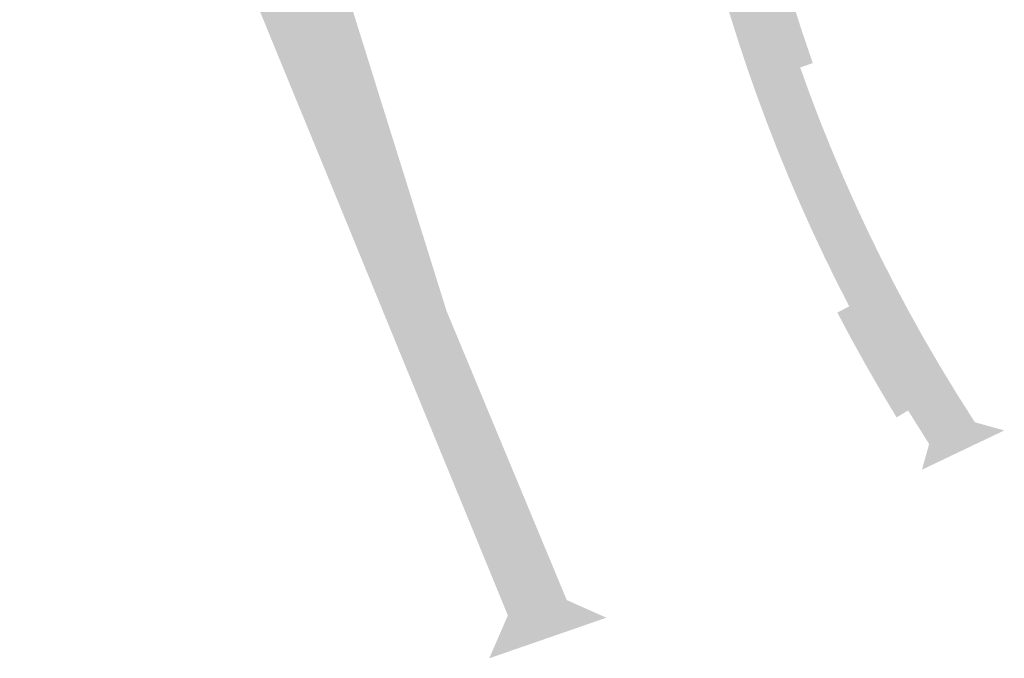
# Model space of a CAD drawing. Header units: metres. Extents: x 32322276 to 32322733, y 5638285 to 5638678.
# Tile 10 of 29: x 32322396 to 32322543, y 5638285 to 5638380. Entities that reach past the tile are written whole.
import ezdxf

# ---------------------------------------------------------------- set-up
doc = ezdxf.new("R2010")
doc.units = ezdxf.units.M
doc.layers.add('vorhandene Straße', color=7, linetype='CONTINUOUS')

msp = doc.modelspace()

# ---------------------------------------------------------------- hatches: boundary and pattern name
at = {"layer": 'vorhandene Straße', "lineweight": 25, "true_color": 0xe6d499}
for points in [[(32322442.46, 5638478.55), (32322443.5, 5638479.57), (32322456.19, 5638492.03), (32322456.8, 5638492.63), (32322467.2, 5638502.83), (32322467.67, 5638503.29), (32322469.1, 5638500.95), (32322474.94, 5638503.99), (32322483.26, 5638488.03), (32322477.94, 5638485.26), (32322479.96, 5638481.25), (32322481.91, 5638477.2), (32322483.79, 5638473.11), (32322485.6, 5638469), (32322487.32, 5638464.87), (32322488.97, 5638460.71), (32322490.54, 5638456.52), (32322492.04, 5638452.31), (32322493.48, 5638448.03), (32322494.83, 5638443.73), (32322496.11, 5638439.41), (32322497.32, 5638435.06), (32322498.45, 5638430.63), (32322499.51, 5638426.18), (32322500.48, 5638421.71), (32322501.38, 5638417.23), (32322502.95, 5638408.56), (32322503.91, 5638403.86), (32322504.95, 5638399.17), (32322506.06, 5638394.62), (32322507.25, 5638390.09), (32322509.18, 5638390.62), (32322510.32, 5638386.57), (32322511.53, 5638382.54), (32322512.99, 5638377.98), (32322514.54, 5638373.44), (32322512.66, 5638372.78), (32322514.11, 5638368.75), (32322515.64, 5638364.74), (32322517.31, 5638360.6), (32322519.05, 5638356.49), (32322520.86, 5638352.41), (32322522.74, 5638348.37), (32322524.7, 5638344.35), (32322526.73, 5638340.38), (32322528.82, 5638336.44), (32322530.99, 5638332.53), (32322533.49, 5638328.24), (32322536.07, 5638323.99), (32322538.74, 5638319.79), (32322543.13, 5638318.56), (32322538.85, 5638316.52), (32322534.86, 5638314.62), (32322530.83, 5638312.69), (32322531.91, 5638316.53), (32322528.76, 5638321.55), (32322527.05, 5638320.51), (32322524.74, 5638324.37), (32322522.49, 5638328.27), (32322521, 5638330.96), (32322520.31, 5638332.2), (32322518.2, 5638336.18), (32322519.98, 5638337.1), (32322518.08, 5638340.82), (32322516.24, 5638344.58), (32322514.46, 5638348.36), (32322512.69, 5638352.31), (32322510.98, 5638356.29), (32322509.34, 5638360.3), (32322507.77, 5638364.33), (32322506.25, 5638368.41), (32322504.8, 5638372.52), (32322503.43, 5638376.65), (32322502.12, 5638380.81), (32322500.88, 5638385.03), (32322499.7, 5638389.27), (32322498.6, 5638393.53), (32322497.57, 5638397.8), (32322496.53, 5638402.52), (32322495.57, 5638407.25), (32322494.11, 5638415.31), (32322493.25, 5638419.67), (32322492.31, 5638424), (32322491.3, 5638428.32), (32322490.2, 5638432.62), (32322489.3, 5638435.92), (32322488.36, 5638439.2), (32322486.44, 5638438.64), (32322484.93, 5638443.58), (32322483.31, 5638448.5), (32322482.04, 5638452.11), (32322480.71, 5638455.7), (32322482.59, 5638456.4), (32322480.79, 5638461), (32322478.91, 5638465.56), (32322477.11, 5638469.68), (32322475.24, 5638473.76), (32322473.29, 5638477.81), (32322471.27, 5638481.83), (32322467.77, 5638488.35), (32322463.84, 5638489.68), (32322458.59, 5638486.95), (32322443.8, 5638479.25)], [(32322428.2, 5638390.4), (32322417.83, 5638399.89), (32322403.77, 5638412.75), (32322396.11, 5638412.28), (32322403.12, 5638431.66), (32322403.75, 5638424.88), (32322405.44, 5638423.35), (32322420.24, 5638409.95), (32322435.39, 5638414.76), (32322441, 5638396.78), (32322447.26, 5638376.72), (32322453.48, 5638356.81), (32322459.84, 5638336.43), (32322467.91, 5638317.01), (32322477.8, 5638293.22), (32322483.72, 5638290.59), (32322466.22, 5638284.52), (32322469, 5638290.93), (32322463.07, 5638305.4), (32322457.7, 5638318.45), (32322452.3, 5638331.62), (32322446.97, 5638344.63), (32322441.7, 5638357.49), (32322436.32, 5638370.58)]]:
    msp.add_hatch(color=41, dxfattribs=at).paths.add_polyline_path(points, flags=0)

doc.saveas('drawing.dxf')
